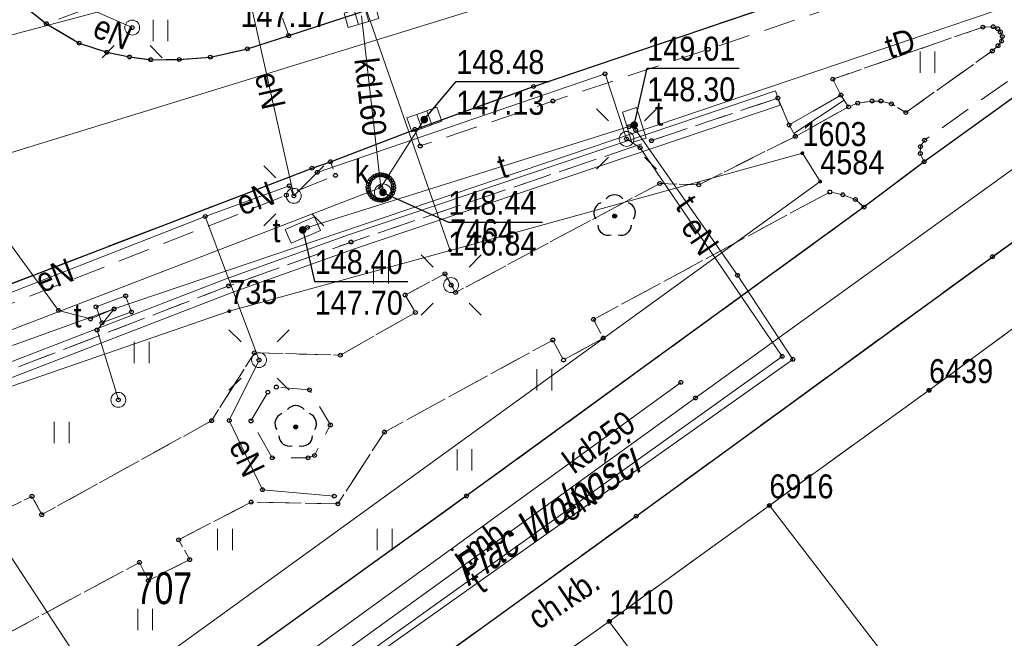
# Model space of a CAD drawing. Header units: metres. Extents: x 5548743 to 5556416, y 5707500 to 5714000.
# Tile 218 of 244: x 5554460 to 5554506, y 5710511 to 5710540. Entities that reach past the tile are written whole.
import ezdxf
from ezdxf.enums import TextEntityAlignment as Align

# ---------------------------------------------------------------- set-up
doc = ezdxf.new("R2010")
doc.units = ezdxf.units.M
for name, pattern in [('1.5_0.75', [2.25, 1.5, -0.75]), ('2.25_0.75', [3, 2.25, -0.75]), ('219-1000', [0])]:
    doc.linetypes.add(name, pattern=pattern)
doc.layers.get('0').update_dxf_attribs({"color": 2, "lineweight": 5})
doc.styles.get("Standard").update_dxf_attribs({"font": 'Working1250', "width": 0.75})
doc.linetypes.add('otdn_1000', pattern='A,7,0,[21,ksztalty.shx,S=0.7,R=0,X=0,Y=0]', length=7)

# ---------------------------------------------------------------- blocks, each defined once
blk = doc.blocks.new('203')
at = {"linetype": 'Continuous', "lineweight": 0}
h = blk.add_hatch(color=0, dxfattribs=at)
edge = h.paths.add_edge_path()
edge.add_arc((0, 0), 0.09, 0, 360)
blk = doc.blocks.new('OP021')
at = {"linetype": 'Continuous', "lineweight": 13}
h = blk.add_hatch(color=0, dxfattribs=at)
edge = h.paths.add_edge_path()
edge.add_arc((0, 0), 0.1, 0, 360)
at = {"color": 0, "linetype": 'Continuous', "lineweight": -3}
for centre, start, end in [((0, 0.5), 38.316, 141.684), ((-0.476, 0.154), 110.388, 213.756), ((0.476, 0.154), 326.244, 69.612), ((-0.294, -0.404), 182.272, 285.64), ((0.294, -0.404), 254.36, 357.728), ((0.294, -0.404), 254.36, 357.728)]:
    blk.add_arc(centre, 0.5, start, end, dxfattribs=at)
blk = doc.blocks.new('SM01')
at = {"color": 0, "linetype": 'Continuous', "lineweight": 13}
for p, q in [((-0.848, 0.848), (-1.414, 1.414)), ((0.849, 0.848), (1.414, 1.414)), ((-0.848, -0.849), (-1.414, -1.414)), ((0.849, -0.849), (1.414, -1.414))]:
    blk.add_line(p, q, dxfattribs=at)
blk.add_circle((0, 0), 0.35, dxfattribs=at)
blk = doc.blocks.new('US20')
at = {"color": 0, "linetype": 'Continuous', "lineweight": 13}
for p, q in [((-0.75, -0.35), (-0.75, 0.35)), ((-0.75, 0.35), (0.75, 0.35)), ((0.75, -0.35), (0.75, 0.35)), ((-0.75, -0.35), (0.75, -0.35))]:
    blk.add_line(p, q, dxfattribs=at)
blk = doc.blocks.new('PW01')
at = {"linetype": 'Continuous', "lineweight": 13}
h = blk.add_hatch(color=0, dxfattribs=at)
edge = h.paths.add_edge_path()
edge.add_arc((0, 0), 0.18, 0, 360)
blk = doc.blocks.new('TU04')
at = {"color": 0, "linetype": 'Continuous', "lineweight": 13}
for p, q in [((0, 0), (0, 1)), ((0.7, 0), (0.7, 1))]:
    blk.add_line(p, q, dxfattribs=at)
blk = doc.blocks.new('US15')
at = {"color": 0, "linetype": 'Continuous', "lineweight": 13}
blk.add_circle((0, 0), 0.35, dxfattribs=at)
blk = doc.blocks.new('US05')
at = {"color": 0, "linetype": 'Continuous', "lineweight": 13}
for p, q in [((-0.75, -0.35), (-0.75, 0.35)), ((-0.75, 0.35), (-0.25, 0.35)), ((-0.25, -0.35), (-0.25, 0.35)), ((-0.25, 0.35), (0.25, 0.35)), ((0.25, -0.35), (0.25, 0.35)), ((0.25, 0.35), (0.75, 0.35)), ((0.75, -0.35), (0.75, 0.35)), ((-0.75, -0.35), (-0.25, -0.35)), ((-0.25, -0.35), (0.25, -0.35)), ((0.25, -0.35), (0.75, -0.35))]:
    blk.add_line(p, q, dxfattribs=at)
blk = doc.blocks.new('US22')
at = {"color": 0, "linetype": 'Continuous', "lineweight": 0}
blk.add_circle((0, 0), 0.4, dxfattribs=at)
blk = doc.blocks.new('PIKIETAW1891')
at = {"color": 0}
blk.add_circle((0, 0), 0.09, dxfattribs=at)

msp = doc.modelspace()

# ---------------------------------------------------------------- linework, layer by layer
at = {"layer": '218-kontur użytku gruntowego', "color": 3, "linetype": 'CONTINUOUS', "lineweight": 18, "flags": 128}
for points in [[(5554496.29, 5710533.81), (5554479.74, 5710529.25)], [(5554479.74, 5710529.25), (5554496.29, 5710533.81)], [(5554497.13, 5710532.48), (5554496.29, 5710533.81)], [(5554496.29, 5710533.81), (5554497.13, 5710532.48)], [(5554450.01, 5710498.41), (5554497.13, 5710532.48)], [(5554497.13, 5710532.48), (5554450.01, 5710498.41)], [(5554479.74, 5710529.25), (5554469.37, 5710526.39)], [(5554469.37, 5710526.39), (5554479.74, 5710529.25)], [(5554509.44, 5710527.98), (5554502.24, 5710522.68)], [(5554502.24, 5710522.68), (5554509.44, 5710527.98)], [(5554469.37, 5710526.39), (5554455.19, 5710521.51)], [(5554455.19, 5710521.51), (5554469.37, 5710526.39)], [(5554502.24, 5710522.68), (5554494.74, 5710517.27)], [(5554494.74, 5710517.27), (5554502.24, 5710522.68)], [(5554494.74, 5710517.27), (5554487.22, 5710511.83)], [(5554487.22, 5710511.83), (5554494.74, 5710517.27)], [(5554487.22, 5710511.83), (5554478.92, 5710505.94)], [(5554478.92, 5710505.94), (5554487.22, 5710511.83)]]:
    msp.add_lwpolyline(points, dxfattribs=at)
at = {"layer": '219-działka ewidencyjna', "color": 7, "linetype": '219-1000', "lineweight": 18, "flags": 128}
for points in [[(5554473.56, 5710547.01), (5554479.74, 5710529.25)], [(5554496.29, 5710533.81), (5554479.74, 5710529.25)], [(5554496.29, 5710533.81), (5554497.13, 5710532.48)], [(5554497.13, 5710532.48), (5554450.01, 5710498.41)], [(5554469.37, 5710526.39), (5554479.74, 5710529.25)], [(5554509.44, 5710527.98), (5554502.24, 5710522.68)], [(5554469.37, 5710526.39), (5554455.19, 5710521.51)], [(5554502.24, 5710522.68), (5554494.74, 5710517.27)], [(5554494.74, 5710517.27), (5554487.22, 5710511.83)], [(5554494.74, 5710517.27), (5554503.66, 5710505.67)], [(5554487.22, 5710511.83), (5554478.92, 5710505.94)], [(5554487.22, 5710511.83), (5554492.17, 5710505.18)]]:
    msp.add_lwpolyline(points, dxfattribs=at)
at = {"layer": 'chodnik', "color": 7, "linetype": '1.5_0.75', "lineweight": 18, "flags": 128}
for points in [[(5554443.41, 5710483.75), (5554443.48, 5710483.32), (5554444.89, 5710481.41), (5554456.15, 5710489.37), (5554463.92, 5710495.09), (5554471.81, 5710500.87), (5554478.92, 5710505.94), (5554487.22, 5710511.83), (5554494.74, 5710517.27), (5554502.24, 5710522.68), (5554509.44, 5710527.98), (5554517.53, 5710533.78), (5554523.91, 5710538.26), (5554526.95, 5710540.3), (5554530.39, 5710542.48), (5554529.99, 5710543.17), (5554531.67, 5710544.37), (5554540.15, 5710548.3), (5554542.17, 5710544.15), (5554543.16, 5710544.62), (5554541.6, 5710547.89), (5554545.78, 5710549.93), (5554545.46, 5710550.59), (5554552.12, 5710553.48), (5554553.39, 5710550.56), (5554546.96, 5710547.54), (5554547.39, 5710546.68), (5554550.44, 5710548.15), (5554556.72, 5710551.2), (5554557.91, 5710550.65), (5554560.57, 5710542.33), (5554562.25, 5710537.06), (5554562.95, 5710534.86), (5554564.19, 5710535.17), (5554563.68, 5710537.46), (5554563.06, 5710540.12), (5554562.14, 5710542.87), (5554557.72, 5710555.64), (5554557.27, 5710556.62), (5554556.75, 5710557.41), (5554555.64, 5710558.2), (5554554.78, 5710558.61), (5554553.78, 5710558.9), (5554553.05, 5710558.68), (5554534.16, 5710549.88), (5554521.64, 5710540.81), (5554505.22, 5710528.95), (5554488.48, 5710516.77), (5554467.28, 5710501.44), (5554443.47, 5710484.11)], [(5554428.68, 5710510.32), (5554428.71, 5710509.3), (5554428.85, 5710508.67), (5554429.18, 5710508.02), (5554431.12, 5710505.17), (5554431.32, 5710505.12), (5554431.07, 5710506.29), (5554431.03, 5710507.25), (5554431.24, 5710508.44), (5554431.65, 5710509.37), (5554432.29, 5710510.32), (5554433.29, 5710511.27), (5554434, 5710511.81), (5554444.33, 5710517.21), (5554446.4, 5710513.15), (5554444.44, 5710509.96), (5554443.56, 5710510), (5554443.1, 5710510.82), (5554441.95, 5710510.8), (5554441.42, 5710509.98), (5554440.44, 5710509.96), (5554439.99, 5710509.05), (5554440.34, 5710508.14), (5554439.92, 5710507.26), (5554440.52, 5710506.42), (5554441.51, 5710506.3), (5554441.99, 5710505.52), (5554443.06, 5710505.47), (5554444.6, 5710506.4), (5554445.11, 5710507), (5554446.04, 5710505.19), (5554445.25, 5710505.1), (5554444.66, 5710504.35), (5554443.68, 5710504.28), (5554443.05, 5710503.38), (5554443.6, 5710502.46), (5554443.17, 5710501.64), (5554443.67, 5710500.76), (5554444.68, 5710500.67), (5554445.14, 5710499.85), (5554446.21, 5710499.93), (5554446.83, 5710500.71), (5554447.76, 5710500.74), (5554448.26, 5710501.67), (5554447.82, 5710502.52), (5554448.35, 5710503.32), (5554451.99, 5710503.2), (5554454.86, 5710499.22), (5554457.35, 5710501.07), (5554454.72, 5710504.86), (5554456.51, 5710508.06), (5554456.13, 5710508.89), (5554456.44, 5710509.78), (5554456.55, 5710509.97), (5554465.15, 5710514.6), (5554465.57, 5710513.75), (5554467.51, 5710514.73), (5554466.99, 5710515.66), (5554470.4, 5710517.43), (5554474.47, 5710517.35), (5554476.66, 5710520.72), (5554484.57, 5710525.04), (5554485.07, 5710524.1), (5554486.93, 5710525.13), (5554486.48, 5710526.01), (5554497.58, 5710531.99), (5554498.19, 5710531.86), (5554498.78, 5710531.64), (5554499.18, 5710531.28), (5554502.01, 5710533.41), (5554501.83, 5710533.8), (5554501.84, 5710534.12), (5554502.03, 5710534.42), (5554509.05, 5710539.4), (5554508.94, 5710540.48), (5554508.06, 5710540.87), (5554508.43, 5710541.64), (5554507.85, 5710542.54), (5554506.95, 5710542.6), (5554506.5, 5710543.63), (5554491.87, 5710538.69), (5554484.57, 5710536.26), (5554478.34, 5710534.15), (5554478.09, 5710534.93), (5554474.12, 5710533.41), (5554474.36, 5710532.77), (5554472.05, 5710531.84), (5554446.11, 5710521.62), (5554445.81, 5710522.28), (5554442.07, 5710520.41), (5554442.42, 5710519.81), (5554435.85, 5710516.32), (5554433.79, 5710515.24), (5554429.41, 5710512.9), (5554429.18, 5710512.41), (5554428.8, 5710511.3)], [(5554449.19, 5710514.61), (5554447.05, 5710518.61), (5554450.52, 5710520.17), (5554455.98, 5710522.44), (5554469.34, 5710527.58), (5554475.09, 5710529.64), (5554489.2, 5710534.4), (5554495.14, 5710536.4), (5554495.67, 5710535.14), (5554498.1, 5710536.54), (5554497.72, 5710537.29), (5554504.77, 5710539.73), (5554505.25, 5710539.75), (5554505.46, 5710539.66), (5554505.59, 5710539.5), (5554505.68, 5710539.29), (5554505.64, 5710539.07), (5554505.48, 5710538.86), (5554505.21, 5710538.61), (5554501.15, 5710535.72), (5554500.47, 5710536.13), (5554499.98, 5710536.26), (5554499.57, 5710536.26), (5554498.89, 5710536.16), (5554498.46, 5710535.99), (5554495.96, 5710534.6), (5554491.42, 5710532.33), (5554489.59, 5710532.39), (5554480, 5710527.27), (5554479.5, 5710528.15), (5554477.63, 5710527.15), (5554478.11, 5710526.33), (5554474.59, 5710524.33), (5554470.55, 5710524.44), (5554468.54, 5710521.25), (5554460.56, 5710516.84), (5554460.1, 5710517.7), (5554458.18, 5710516.77), (5554458.65, 5710515.83), (5554454.47, 5710513.6), (5554454.27, 5710513.7), (5554453.35, 5710513.75), (5554452.88, 5710514.57)], [(5554470.39, 5710521.24), (5554471.18, 5710522.59), (5554471.58, 5710522.83), (5554473.14, 5710522.7), (5554474.12, 5710521.05), (5554473.37, 5710519.62), (5554473.07, 5710519.51), (5554471.39, 5710519.51)]]:
    msp.add_lwpolyline(points, close=True, dxfattribs=at)
at = {"layer": 'jezdnia', "color": 7, "linetype": '2.25_0.75', "lineweight": 18, "flags": 128}
for points in [[(5554412.43, 5710514.29), (5554408.24, 5710510.92), (5554418.66, 5710508.44), (5554419.59, 5710509.15), (5554420.38, 5710509.5), (5554421.46, 5710509.6), (5554422.36, 5710509.47), (5554423.16, 5710509.24), (5554423.89, 5710508.85), (5554424.46, 5710508.45), (5554428.69, 5710502.64), (5554439.05, 5710488.34), (5554439.27, 5710487.75), (5554439.32, 5710487.1), (5554439.14, 5710486.55), (5554438.1, 5710485.76), (5554437.65, 5710485.71), (5554436.85, 5710485.85), (5554441.68, 5710479.01), (5554444.19, 5710480.86), (5554442.45, 5710483.36), (5554443.47, 5710484.11), (5554467.28, 5710501.44), (5554488.48, 5710516.77), (5554505.22, 5710528.95), (5554521.64, 5710540.81), (5554534.16, 5710549.88), (5554542.28, 5710555.84), (5554542.73, 5710556.08), (5554548.69, 5710558.31), (5554550.14, 5710558.79), (5554550.8, 5710559.03), (5554551.51, 5710559.12), (5554552.37, 5710559.08), (5554553.78, 5710558.9), (5554554.78, 5710558.61), (5554555.64, 5710558.2), (5554556.75, 5710557.41), (5554557.27, 5710556.62), (5554557.72, 5710555.64), (5554562.19, 5710557.43), (5554562.14, 5710560.52), (5554558, 5710570.33), (5554557.22, 5710570.54), (5554556.66, 5710571.02), (5554556.14, 5710571.5), (5554555.73, 5710572.18), (5554551.34, 5710570.77), (5554551.5, 5710569.95), (5554551.48, 5710569.22), (5554551.26, 5710568.27), (5554550.9, 5710567.4), (5554550.49, 5710566.63), (5554550, 5710565.93), (5554549.32, 5710565.24), (5554547.89, 5710564.5), (5554545.11, 5710563.32), (5554541.28, 5710561.94), (5554534.34, 5710559.41), (5554531.12, 5710560.98), (5554521.77, 5710557.63), (5554514.14, 5710555.67), (5554512.15, 5710552.94), (5554509.31, 5710551.99), (5554508.96, 5710551.99), (5554508.15, 5710552.25), (5554507.64, 5710552.54), (5554506.95, 5710553.08), (5554506.33, 5710553.74), (5554505.62, 5710554.6), (5554504.27, 5710557.08), (5554503.76, 5710559.81), (5554500.07, 5710560.85), (5554495.64, 5710558.86), (5554496.41, 5710557.66), (5554496.92, 5710556.29), (5554497.23, 5710555.1), (5554497.4, 5710553.9), (5554497.47, 5710552.1), (5554497.29, 5710550.89), (5554497.03, 5710549.78), (5554496.59, 5710548.91), (5554496.04, 5710547.96), (5554495.73, 5710547.56), (5554494.8, 5710547.25), (5554491.67, 5710548.63), (5554486.93, 5710547.1), (5554485.39, 5710546.56), (5554480.26, 5710544.86), (5554478.27, 5710541.32), (5554476.06, 5710540.6), (5554472.16, 5710539.33), (5554470.22, 5710538.71), (5554468.48, 5710538.32), (5554467.02, 5710538.21), (5554465.68, 5710538.2), (5554464.68, 5710538.33), (5554463.62, 5710538.55), (5554462.32, 5710538.98), (5554460.78, 5710539.89), (5554459.64, 5710540.79), (5554459.04, 5710541.45), (5554456.35, 5710545.55), (5554450.55, 5710542.97), (5554450.88, 5710541.78), (5554451.08, 5710540.23), (5554451.01, 5710538.73), (5554450.66, 5710537.42), (5554450.07, 5710535.93), (5554449.39, 5710534.73), (5554448.6, 5710533.68), (5554447.4, 5710532.83), (5554442.88, 5710530.78), (5554440.1, 5710529.43), (5554437.5, 5710528.21), (5554433.01, 5710525.89), (5554428.59, 5710523.58), (5554424.16, 5710521.11), (5554422.19, 5710520.04), (5554421.57, 5710519.67), (5554417.2, 5710517.18), (5554414.65, 5710515.66)], [(5554428.71, 5710509.3), (5554428.68, 5710510.32), (5554428.8, 5710511.3), (5554429.18, 5710512.41), (5554429.41, 5710512.9), (5554429.89, 5710513.58), (5554430.34, 5710514.03), (5554432.33, 5710515.38), (5554437.11, 5710517.92), (5554442.07, 5710520.41), (5554445.81, 5710522.28), (5554447.94, 5710523.14), (5554451.04, 5710524.57), (5554456.41, 5710526.65), (5554473.26, 5710533.11), (5554474.12, 5710533.41), (5554478.09, 5710534.93), (5554483.66, 5710536.94), (5554498.64, 5710542.03), (5554516.16, 5710548.01), (5554516.93, 5710548), (5554517.64, 5710547.84), (5554518.12, 5710547.63), (5554518.49, 5710547.33), (5554518.69, 5710546.82), (5554518.62, 5710546.31), (5554518.49, 5710545.68), (5554518.25, 5710545.11), (5554502.01, 5710533.41), (5554499.18, 5710531.28), (5554480.51, 5710517.72), (5554457.35, 5710501.07), (5554454.86, 5710499.22), (5554446.83, 5710493.37), (5554446.13, 5710492.94), (5554445.39, 5710492.65), (5554444.53, 5710492.46), (5554443.54, 5710492.36), (5554442.75, 5710492.37), (5554441.95, 5710492.65), (5554440.44, 5710493.3), (5554439.31, 5710494.14), (5554438.58, 5710494.97), (5554431.32, 5710505.12), (5554431.12, 5710505.17), (5554429.18, 5710508.02), (5554428.85, 5710508.67)]]:
    msp.add_lwpolyline(points, close=True, dxfattribs=at)
at = {"layer": 'komora podziemna', "color": 34, "linetype": 'CONTINUOUS', "lineweight": 18, "flags": 128}
msp.add_lwpolyline([(5554476.07, 5710531.77), (5554475.99, 5710531.87), (5554475.93, 5710531.98), (5554475.9, 5710532.1), (5554475.89, 5710532.22), (5554475.91, 5710532.35), (5554475.95, 5710532.46), (5554476.02, 5710532.57), (5554476.11, 5710532.66), (5554476.21, 5710532.73), (5554476.33, 5710532.78), (5554476.45, 5710532.8), (5554476.58, 5710532.79), (5554476.7, 5710532.76), (5554476.81, 5710532.71), (5554476.91, 5710532.63), (5554476.99, 5710532.53), (5554477.05, 5710532.42), (5554477.08, 5710532.3), (5554477.09, 5710532.18), (5554477.07, 5710532.05), (5554477.03, 5710531.94), (5554476.96, 5710531.83), (5554476.87, 5710531.74), (5554476.77, 5710531.67), (5554476.65, 5710531.62), (5554476.53, 5710531.6), (5554476.4, 5710531.61), (5554476.28, 5710531.64), (5554476.17, 5710531.69)], close=True, dxfattribs=at)
at = {"layer": 'krawężnik', "color": 7, "linetype": 'CONTINUOUS', "lineweight": 25, "flags": 128}
for points in [[(5554444.89, 5710481.41), (5554444.19, 5710480.86), (5554442.45, 5710483.36), (5554443.47, 5710484.11), (5554467.28, 5710501.44), (5554488.48, 5710516.77), (5554505.22, 5710528.95), (5554521.64, 5710540.81), (5554534.16, 5710549.88), (5554542.28, 5710555.84), (5554542.73, 5710556.08), (5554548.69, 5710558.31), (5554550.14, 5710558.79), (5554550.8, 5710559.03), (5554551.51, 5710559.12), (5554552.37, 5710559.08), (5554553.78, 5710558.9), (5554554.78, 5710558.61), (5554555.64, 5710558.2), (5554556.75, 5710557.41), (5554557.27, 5710556.62), (5554557.72, 5710555.64)], [(5554428.68, 5710510.32), (5554428.8, 5710511.3), (5554429.18, 5710512.41), (5554429.41, 5710512.9), (5554429.89, 5710513.58), (5554430.34, 5710514.03), (5554432.33, 5710515.38), (5554437.11, 5710517.92), (5554442.07, 5710520.41), (5554445.81, 5710522.28), (5554447.94, 5710523.14), (5554451.04, 5710524.57), (5554456.41, 5710526.65), (5554473.26, 5710533.11), (5554474.12, 5710533.41), (5554478.09, 5710534.93), (5554483.66, 5710536.94), (5554498.64, 5710542.03), (5554516.16, 5710548.01)], [(5554518.25, 5710545.11), (5554502.01, 5710533.41), (5554499.18, 5710531.28), (5554480.51, 5710517.72), (5554457.35, 5710501.07)], [(5554459.64, 5710540.79), (5554460.78, 5710539.89), (5554462.32, 5710538.98), (5554463.62, 5710538.55), (5554464.68, 5710538.33), (5554465.68, 5710538.2), (5554467.02, 5710538.21), (5554468.48, 5710538.32), (5554470.22, 5710538.71), (5554472.16, 5710539.33), (5554476.06, 5710540.6)]]:
    msp.add_lwpolyline(points, dxfattribs=at)
at = {"layer": 'przewód elektroenergetyczny podziemny', "color": 1, "linetype": 'CONTINUOUS', "lineweight": 18, "flags": 128}
for points in [[(5554470.04, 5710542.38), (5554463.17, 5710540.43), (5554447.43, 5710536.26)], [(5554472.4, 5710531.81), (5554470.04, 5710542.38)], [(5554463.17, 5710540.43), (5554464.81, 5710539.71)], [(5554495.34, 5710524.27), (5554488.67, 5710534.07), (5554488.03, 5710534.48), (5554487.02, 5710537.54), (5554473.5, 5710532.91), (5554472.4, 5710531.81)], [(5554472.4, 5710531.81), (5554472.19, 5710532.28), (5554468.24, 5710530.84)], [(5554441.21, 5710518.73), (5554442.08, 5710517.22), (5554448.72, 5710520.16), (5554447.94, 5710522.91), (5554468.24, 5710530.84)], [(5554468.24, 5710530.84), (5554470.77, 5710524.1), (5554469.37, 5710521.26), (5554470.93, 5710518.01), (5554474.3, 5710517.71)], [(5554449.63, 5710491.59), (5554456.84, 5710496.68), (5554471.46, 5710507.19), (5554495.34, 5710524.27)]]:
    msp.add_lwpolyline(points, dxfattribs=at)
at = {"layer": 'przewód kanalizacyjny', "color": 34, "linetype": 'CONTINUOUS', "lineweight": 18, "flags": 128}
for points in [[(5554475.58, 5710540.26), (5554476.49, 5710532.2)], [(5554478.53, 5710535.39), (5554476.49, 5710532.2)], [(5554430.94, 5710510.08), (5554437.1, 5710515.57), (5554446.82, 5710520.78), (5554476.49, 5710532.2)], [(5554427.48, 5710507.46), (5554436.43, 5710495.7), (5554438.67, 5710497.03), (5554439.81, 5710495.23), (5554440.65, 5710493.91), (5554443.63, 5710489.11), (5554469.09, 5710507.45), (5554490.58, 5710523.05)]]:
    msp.add_lwpolyline(points, dxfattribs=at)
at = {"layer": 'przewód telekomunikacyjny podziemny', "color": 30, "linetype": 'CONTINUOUS', "lineweight": 18, "flags": 128}
for points in [[(5554463.96, 5710526.5), (5554462.85, 5710526.03), (5554461.35, 5710526.43), (5554450.63, 5710541.17), (5554432.61, 5710568.64), (5554418.97, 5710587.2), (5554405.21, 5710606.55), (5554390.24, 5710627.44), (5554367.89, 5710656.4), (5554350.5, 5710678.99), (5554328.33, 5710708.59)], [(5554374.01, 5710454.75), (5554369.95, 5710464.56), (5554368.86, 5710465.36), (5554380.31, 5710483.95), (5554389.55, 5710494.24), (5554395.67, 5710499.5), (5554427.9, 5710522.38), (5554455.78, 5710532.81), (5554483.92, 5710541.5), (5554524.38, 5710553.96), (5554539.21, 5710559.79), (5554555.97, 5710566.98), (5554585.2, 5710580.72), (5554598.19, 5710584.52), (5554607.28, 5710586.33), (5554615.01, 5710584.66), (5554643.84, 5710573.06)], [(5554463.96, 5710526.5), (5554509.61, 5710541.95), (5554538.34, 5710551.3)], [(5554495.84, 5710524.13), (5554493.24, 5710528.08), (5554488.46, 5710534.89), (5554488.39, 5710535.13), (5554488.15, 5710535.06), (5554473.04, 5710530.32), (5554472.82, 5710530.21)], [(5554435.86, 5710515.77), (5554453.88, 5710522.82), (5554458.1, 5710524.46), (5554459.32, 5710524.83), (5554463.96, 5710526.5)], [(5554463.96, 5710526.5), (5554463.16, 5710525.51), (5554464.16, 5710522.23)], [(5554450.27, 5710491.85), (5554495.84, 5710524.13)], [(5554453.88, 5710522.82), (5554469.42, 5710499.12)]]:
    msp.add_lwpolyline(points, dxfattribs=at)
at = {"layer": 'przewód wodociągowy', "color": 5, "linetype": 'CONTINUOUS', "lineweight": 18, "flags": 128}
msp.add_lwpolyline([(5554556.04, 5710561.88), (5554535.46, 5710553.29), (5554511.24, 5710536.47), (5554507.09, 5710533.72), (5554491.27, 5710522.32), (5554469.63, 5710506.69), (5554453.15, 5710494.76)], dxfattribs=at)
at = {"layer": 'rzedna-Atr2', "color": 7, "flags": 128}
for points in [[(5554488.39, 5710535.13), (5554489, 5710537.81), (5554493.323, 5710537.81)], [(5554478.53, 5710535.39), (5554480.03, 5710537.18), (5554484.408, 5710537.18)], [(5554476.59, 5710531.97), (5554479.66, 5710530.57), (5554484.086, 5710530.57)], [(5554472.82, 5710530.21), (5554473.38, 5710527.79), (5554477.75, 5710527.79)]]:
    msp.add_lwpolyline(points, dxfattribs=at)
at = {"layer": 'schody w ciągu komunikacyjnym', "color": 7, "linetype": 'CONTINUOUS', "lineweight": 18, "flags": 128}
msp.add_lwpolyline([(5554498.46, 5710535.99), (5554498.1, 5710536.54), (5554495.67, 5710535.14), (5554495.96, 5710534.6)], close=True, dxfattribs=at)
msp.add_lwpolyline([(5554498.26, 5710536.295), (5554495.886, 5710534.738)], dxfattribs=at)
at = {"layer": 'trawnik', "color": 7, "linetype": '1.5_0.75', "lineweight": 18, "flags": 128}
for points in [[(5554460.78, 5710539.89), (5554462.32, 5710538.98), (5554463.62, 5710538.55), (5554464.68, 5710538.33), (5554465.68, 5710538.2), (5554467.02, 5710538.21), (5554468.48, 5710538.32), (5554470.22, 5710538.71), (5554472.16, 5710539.33), (5554470.68, 5710543.52)], [(5554497.72, 5710537.29), (5554498.1, 5710536.54), (5554498.46, 5710535.99), (5554498.89, 5710536.16), (5554499.57, 5710536.26), (5554499.98, 5710536.26), (5554500.47, 5710536.13), (5554501.15, 5710535.72), (5554505.21, 5710538.61), (5554505.48, 5710538.86), (5554505.64, 5710539.07), (5554505.68, 5710539.29), (5554505.59, 5710539.5), (5554505.46, 5710539.66), (5554505.25, 5710539.75), (5554504.77, 5710539.73)], [(5554495.14, 5710536.4), (5554489.2, 5710534.4), (5554475.09, 5710529.64), (5554469.34, 5710527.58), (5554455.98, 5710522.44), (5554450.52, 5710520.17), (5554447.05, 5710518.61), (5554449.19, 5710514.61), (5554452.88, 5710514.57), (5554453.35, 5710513.75), (5554454.27, 5710513.7), (5554454.47, 5710513.6), (5554458.65, 5710515.83), (5554458.18, 5710516.77), (5554460.1, 5710517.7), (5554460.56, 5710516.84), (5554468.54, 5710521.25), (5554470.55, 5710524.44), (5554474.59, 5710524.33), (5554478.11, 5710526.33), (5554477.63, 5710527.15), (5554479.5, 5710528.15), (5554480, 5710527.27), (5554489.59, 5710532.39), (5554491.42, 5710532.33), (5554495.96, 5710534.6), (5554495.67, 5710535.14)], [(5554457.35, 5710501.07), (5554480.51, 5710517.72), (5554499.18, 5710531.28), (5554498.78, 5710531.64), (5554498.19, 5710531.86), (5554497.58, 5710531.99), (5554486.48, 5710526.01), (5554486.93, 5710525.13), (5554485.07, 5710524.1), (5554484.57, 5710525.04), (5554476.66, 5710520.72), (5554474.47, 5710517.35), (5554470.4, 5710517.43), (5554466.99, 5710515.66), (5554467.51, 5710514.73), (5554465.57, 5710513.75), (5554465.15, 5710514.6), (5554456.55, 5710509.97), (5554456.44, 5710509.78), (5554456.13, 5710508.89), (5554456.51, 5710508.06), (5554454.72, 5710504.86)]]:
    msp.add_lwpolyline(points, close=True, dxfattribs=at)
at = {"layer": 'właz do komory lub kanału', "color": 7, "linetype": 'CONTINUOUS', "lineweight": 18, "flags": 128}
msp.add_lwpolyline([(5554464.78, 5710526.36), (5554463.39, 5710525.85), (5554463.11, 5710526.6), (5554464.5, 5710527.11)], close=True, dxfattribs=at)
at = {"layer": 'ściana oporowa (linia)', "color": 0, "lineweight": 18}
for p, q in [((5554489.088, 5710534.732), (5554495.028, 5710536.732)), ((5554495.028, 5710536.732), (5554495.14, 5710536.4)), ((5554474.975, 5710529.971), (5554489.088, 5710534.732)), ((5554469.218, 5710527.908), (5554474.975, 5710529.971)), ((5554455.85, 5710522.765), (5554469.218, 5710527.908))]:
    msp.add_line(p, q, dxfattribs=at)
at = {"layer": 'ściana oporowa (linia)', "color": 0, "linetype": 'otdn_1000', "lineweight": 18}
for p, q in [((5554489.312, 5710534.068), (5554495.252, 5710536.068)), ((5554495.252, 5710536.068), (5554495.14, 5710536.4)), ((5554475.205, 5710529.309), (5554489.312, 5710534.068)), ((5554469.462, 5710527.252), (5554475.205, 5710529.309)), ((5554456.11, 5710522.115), (5554469.462, 5710527.252))]:
    msp.add_line(p, q, dxfattribs=at)

# ---------------------------------------------------------------- block references
at = {"layer": '203-punkt graniczny', "color": 7, "linetype": 'CONTINUOUS', "lineweight": 18}
for p in [(5554496.29, 5710533.81), (5554497.13, 5710532.48), (5554479.74, 5710529.25), (5554469.37, 5710526.39), (5554502.24, 5710522.68), (5554494.74, 5710517.27), (5554487.22, 5710511.83)]:
    msp.add_blockref('203', p, dxfattribs=at)
at = {"layer": 'drzewo liściaste', "color": 94, "linetype": 'CONTINUOUS', "lineweight": 18}
for p in [(5554487.47, 5710530.86), (5554472.49, 5710520.96)]:
    msp.add_blockref('OP021', p, dxfattribs=at)
at = {"layer": 'kratka ściekowa', "color": 34, "linetype": 'CONTINUOUS', "lineweight": 18}
for p, rotation in [((5554475.58, 5710540.26), 16.448), ((5554478.53, 5710535.39), 19.714)]:
    msp.add_blockref('US05', p, dxfattribs=dict(at, rotation=rotation))
at = {"layer": 'latarnia', "color": 7, "linetype": 'CONTINUOUS', "lineweight": 18}
for p in [(5554464.81, 5710539.71), (5554488.03, 5710534.48), (5554472.4, 5710531.81), (5554479.79, 5710527.62), (5554470.77, 5710524.1)]:
    msp.add_blockref('SM01', p, dxfattribs=at)
at = {"layer": 'Punkt roboczy BDOT GESUT K1', "color": 6, "linetype": 'CONTINUOUS', "lineweight": 18}
for p in [(5554460.78, 5710539.89), (5554460.78, 5710539.89), (5554460.78, 5710539.89), (5554464.81, 5710539.71), (5554464.81, 5710539.71), (5554504.77, 5710539.73), (5554504.77, 5710539.73), (5554505.25, 5710539.75), (5554505.25, 5710539.75), (5554472.16, 5710539.33), (5554472.16, 5710539.33), (5554472.16, 5710539.33), (5554505.46, 5710539.66), (5554505.46, 5710539.66), (5554505.59, 5710539.5), (5554505.59, 5710539.5), (5554505.68, 5710539.29), (5554505.68, 5710539.29), (5554462.32, 5710538.98), (5554462.32, 5710538.98), (5554462.32, 5710538.98), (5554505.48, 5710538.86), (5554505.48, 5710538.86), (5554505.64, 5710539.07), (5554505.64, 5710539.07), (5554463.62, 5710538.55), (5554463.62, 5710538.55), (5554463.62, 5710538.55), (5554464.68, 5710538.33), (5554464.68, 5710538.33), (5554464.68, 5710538.33), (5554468.48, 5710538.32), (5554468.48, 5710538.32), (5554468.48, 5710538.32), (5554470.22, 5710538.71), (5554470.22, 5710538.71), (5554470.22, 5710538.71), (5554491.87, 5710538.69), (5554505.21, 5710538.61), (5554505.21, 5710538.61), (5554465.68, 5710538.2), (5554465.68, 5710538.2), (5554465.68, 5710538.2), (5554467.02, 5710538.21), (5554467.02, 5710538.21), (5554467.02, 5710538.21), (5554487.02, 5710537.54), (5554483.66, 5710536.94), (5554483.66, 5710536.94), (5554497.72, 5710537.29), (5554497.72, 5710537.29), (5554498.1, 5710536.54), (5554498.1, 5710536.54), (5554498.1, 5710536.54), (5554484.57, 5710536.26), (5554495.14, 5710536.4), (5554495.14, 5710536.4), (5554495.14, 5710536.4), (5554498.46, 5710535.99), (5554498.46, 5710535.99), (5554498.46, 5710535.99), (5554498.89, 5710536.16), (5554498.89, 5710536.16), (5554499.57, 5710536.26), (5554499.57, 5710536.26), (5554499.98, 5710536.26), (5554499.98, 5710536.26), (5554500.47, 5710536.13), (5554500.47, 5710536.13), (5554501.15, 5710535.72), (5554501.15, 5710535.72), (5554478.53, 5710535.39), (5554478.53, 5710535.39), (5554478.53, 5710535.39), (5554488.15, 5710535.06), (5554488.39, 5710535.13), (5554488.39, 5710535.13), (5554488.39, 5710535.13), (5554495.67, 5710535.14), (5554495.67, 5710535.14), (5554495.67, 5710535.14), (5554478.09, 5710534.93), (5554478.09, 5710534.93), (5554478.09, 5710534.93), (5554488.46, 5710534.89), (5554495.96, 5710534.6), (5554495.96, 5710534.6), (5554495.96, 5710534.6), (5554478.34, 5710534.15), (5554488.03, 5710534.48), (5554488.03, 5710534.48), (5554489.2, 5710534.4), (5554489.2, 5710534.4), (5554489.2, 5710534.4), (5554502.03, 5710534.42), (5554488.67, 5710534.07), (5554501.83, 5710533.8), (5554501.84, 5710534.12), (5554474.12, 5710533.41), (5554474.12, 5710533.41), (5554474.12, 5710533.41), (5554502.01, 5710533.41), (5554502.01, 5710533.41), (5554502.01, 5710533.41), (5554473.26, 5710533.11), (5554473.26, 5710533.11), (5554473.5, 5710532.91), (5554474.36, 5710532.77), (5554476.33, 5710532.78), (5554476.45, 5710532.8), (5554476.58, 5710532.79), (5554476.7, 5710532.76), (5554472.19, 5710532.28), (5554475.91, 5710532.35), (5554475.95, 5710532.46), (5554476.02, 5710532.57), (5554476.11, 5710532.66), (5554476.21, 5710532.73), (5554476.81, 5710532.71), (5554476.91, 5710532.63), (5554476.99, 5710532.53), (5554477.05, 5710532.42), (5554477.08, 5710532.3), (5554489.59, 5710532.39), (5554489.59, 5710532.39), (5554491.42, 5710532.33), (5554491.42, 5710532.33), (5554472.05, 5710531.84), (5554475.89, 5710532.22), (5554475.9, 5710532.1), (5554475.93, 5710531.98), (5554475.99, 5710531.87), (5554476.49, 5710532.2), (5554476.49, 5710532.2), (5554476.49, 5710532.2), (5554476.59, 5710531.97), (5554476.59, 5710531.97), (5554476.96, 5710531.83), (5554477.03, 5710531.94), (5554477.07, 5710532.05), (5554477.09, 5710532.18), (5554497.58, 5710531.99), (5554497.58, 5710531.99), (5554498.19, 5710531.86), (5554498.19, 5710531.86), (5554472.4, 5710531.81), (5554472.4, 5710531.81), (5554472.4, 5710531.81), (5554472.4, 5710531.81), (5554476.07, 5710531.77), (5554476.17, 5710531.69), (5554476.28, 5710531.64), (5554476.4, 5710531.61), (5554476.53, 5710531.6), (5554476.65, 5710531.62), (5554476.77, 5710531.67), (5554476.87, 5710531.74), (5554498.78, 5710531.64), (5554498.78, 5710531.64), (5554499.18, 5710531.28), (5554499.18, 5710531.28), (5554499.18, 5710531.28), (5554499.18, 5710531.28), (5554468.24, 5710530.84), (5554468.24, 5710530.84), (5554468.24, 5710530.84), (5554487.47, 5710530.86), (5554472.82, 5710530.21), (5554472.82, 5710530.21), (5554472.82, 5710530.21), (5554473.04, 5710530.32), (5554475.09, 5710529.64), (5554475.09, 5710529.64), (5554475.09, 5710529.64), (5554505.22, 5710528.95), (5554505.22, 5710528.95), (5554505.22, 5710528.95), (5554479.5, 5710528.15), (5554479.5, 5710528.15), (5554493.24, 5710528.08), (5554469.34, 5710527.58), (5554469.34, 5710527.58), (5554469.34, 5710527.58), (5554479.79, 5710527.62), (5554479.79, 5710527.62), (5554480, 5710527.27), (5554480, 5710527.27), (5554464.5, 5710527.11), (5554477.63, 5710527.15), (5554477.63, 5710527.15), (5554461.35, 5710526.43), (5554463.11, 5710526.6), (5554463.96, 5710526.5), (5554463.96, 5710526.5), (5554463.96, 5710526.5), (5554463.96, 5710526.5), (5554464.78, 5710526.36), (5554478.11, 5710526.33), (5554478.11, 5710526.33), (5554462.85, 5710526.03), (5554463.39, 5710525.85), (5554486.48, 5710526.01), (5554486.48, 5710526.01), (5554463.16, 5710525.51), (5554484.57, 5710525.04), (5554484.57, 5710525.04), (5554486.93, 5710525.13), (5554486.93, 5710525.13), (5554470.55, 5710524.44), (5554470.55, 5710524.44), (5554470.77, 5710524.1), (5554470.77, 5710524.1), (5554474.59, 5710524.33), (5554474.59, 5710524.33), (5554485.07, 5710524.1), (5554485.07, 5710524.1), (5554495.34, 5710524.27), (5554495.34, 5710524.27), (5554495.84, 5710524.13), (5554495.84, 5710524.13), (5554490.58, 5710523.05), (5554471.18, 5710522.59), (5554471.58, 5710522.83), (5554473.14, 5710522.7), (5554502.24, 5710522.68), (5554464.16, 5710522.23), (5554464.16, 5710522.23), (5554491.27, 5710522.32), (5554468.54, 5710521.25), (5554468.54, 5710521.25), (5554469.37, 5710521.26), (5554470.39, 5710521.24), (5554472.49, 5710520.96), (5554474.12, 5710521.05), (5554476.66, 5710520.72), (5554476.66, 5710520.72), (5554471.39, 5710519.51), (5554473.07, 5710519.51), (5554473.37, 5710519.62), (5554470.93, 5710518.01), (5554460.1, 5710517.7), (5554460.1, 5710517.7), (5554474.3, 5710517.71), (5554480.51, 5710517.72), (5554480.51, 5710517.72), (5554480.51, 5710517.72), (5554470.4, 5710517.43), (5554470.4, 5710517.43), (5554474.47, 5710517.35), (5554474.47, 5710517.35), (5554494.74, 5710517.27), (5554460.56, 5710516.84), (5554460.56, 5710516.84), (5554488.48, 5710516.77), (5554488.48, 5710516.77), (5554488.48, 5710516.77), (5554466.99, 5710515.66), (5554466.99, 5710515.66), (5554467.51, 5710514.73), (5554467.51, 5710514.73), (5554465.15, 5710514.6), (5554465.15, 5710514.6), (5554465.57, 5710513.75), (5554465.57, 5710513.75), (5554487.22, 5710511.83)]:
    msp.add_blockref('PIKIETAW1891', p, dxfattribs=at)
at = {"layer": 'rzedna', "color": 7, "linetype": 'CONTINUOUS', "lineweight": 18}
for p in [(5554478.53, 5710535.39), (5554488.39, 5710535.13), (5554476.59, 5710531.97), (5554472.82, 5710530.21)]:
    msp.add_blockref('PW01', p, dxfattribs=at)
at = {"layer": 'szafa telekomunikacyjna lub kontener', "color": 30, "linetype": 'CONTINUOUS', "lineweight": 18}
for p, rotation in [((5554488.39, 5710535.13), 287.14), ((5554472.82, 5710530.21), 23.294)]:
    msp.add_blockref('US20', p, dxfattribs=dict(at, rotation=rotation))
at = {"layer": 'słup przewodów napowietrznych', "color": 7, "linetype": 'CONTINUOUS', "lineweight": 18}
for p in [(5554479.79, 5710527.62), (5554464.16, 5710522.23)]:
    msp.add_blockref('US15', p, dxfattribs=at)
at = {"layer": 'trawnik', "color": 7, "linetype": 'CONTINUOUS', "lineweight": 18}
for p in [(5554465.788, 5710539.079), (5554501.817, 5710537.584), (5554476.149, 5710527.699), (5554464.899, 5710523.949), (5554483.819, 5710522.669), (5554461.149, 5710520.199), (5554480.069, 5710518.919), (5554468.819, 5710515.169), (5554476.319, 5710515.169), (5554465.069, 5710511.419)]:
    msp.add_blockref('TU04', p, dxfattribs=at)
at = {"layer": 'właz do komory lub kanału - okrągły', "color": 7, "linetype": 'CONTINUOUS', "lineweight": 18}
msp.add_blockref('US22', (5554476.59, 5710531.97), dxfattribs=at)

# ---------------------------------------------------------------- texts
at = {"layer": '203-punkt graniczny-Atr103', "color": 7, "width": 0.9}
for s, p in [('1603', (5554496.29, 5710533.81)), ('1603', (5554496.29, 5710533.81)), ('4584', (5554497.13, 5710532.48)), ('4584', (5554497.13, 5710532.48)), ('7464', (5554479.74, 5710529.25)), ('7464', (5554479.74, 5710529.25)), ('735', (5554469.37, 5710526.39)), ('735', (5554469.37, 5710526.39)), ('6439', (5554502.24, 5710522.68)), ('6439', (5554502.24, 5710522.68)), ('6916', (5554494.74, 5710517.27)), ('6916', (5554494.74, 5710517.27)), ('1410', (5554487.22, 5710511.83)), ('1410', (5554487.22, 5710511.83))]:
    msp.add_text(s, height=1.125, dxfattribs=at).set_placement(p, align=Align.BOTTOM_LEFT)
at = {"layer": '211-numer działki ewidencyjnej', "color": 7, "linetype": 'CONTINUOUS', "lineweight": 18, "width": 0.79}
msp.add_text('707', height=1.5, dxfattribs=at).set_placement((5554464.98, 5710514.14), align=Align.TOP_LEFT)
at = {"layer": '994-Nazwa ulicy', "color": 7, "linetype": 'CONTINUOUS', "lineweight": 18, "oblique": 15, "width": 0.79}
msp.add_text('Plac Wolności', height=1.5, rotation=33.799, dxfattribs=at).set_placement((5554480.09, 5710514.02), align=Align.MIDDLE_LEFT)
at = {"layer": 'chodnik-Atr17', "color": 7, "width": 0.9}
msp.add_text('ch.kb.', height=1.125, rotation=34.065, dxfattribs=at).set_placement((5554483.89, 5710511.4))
at = {"layer": 'jezdnia-Atr17', "color": 7, "width": 0.9}
msp.add_text('j.mb.', height=1.125, rotation=35.871, dxfattribs=at).set_placement((5554480.37, 5710514.21))
at = {"layer": 'przewód elektroenergetyczny podziemny-Atr1', "color": 1, "width": 0.9}
msp.add_text('eN', height=1.125, rotation=336.297, dxfattribs=at).set_placement((5554463.33, 5710540.36), align=Align.TOP_LEFT)
for rotation, p in [(282.586, (5554471.11, 5710537.6)), (20.029, (5554469.78, 5710531.4)), (304.239, (5554491, 5710530.65)), (21.338, (5554460.36, 5710527.76)), (295.641, (5554469.83, 5710520.31)), (35.574, (5554485.03, 5710516.9))]:
    msp.add_text('eN', height=1.125, rotation=rotation, dxfattribs=at).set_placement(p, align=Align.MIDDLE_LEFT)
at = {"layer": 'przewód kanalizacyjny-Atr1', "color": 34, "width": 0.9}
for s, rotation, p in [('kd160', 276.441, (5554475.8, 5710538.29)), ('kd250', 35.977, (5554485.23, 5710519.17))]:
    msp.add_text(s, height=1.125, rotation=rotation, dxfattribs=at).set_placement(p, align=Align.MIDDLE_LEFT)
at = {"layer": 'przewód telekomunikacyjny podziemny-Atr1', "color": 30, "width": 0.9}
for s, rotation, p in [('tD', 17.386, (5554500.23, 5710538.77)), ('t', 17.416, (5554482.02, 5710533.14)), ('t', 305.065, (5554490.74, 5710531.64)), ('t', 35.312, (5554480.9, 5710513.55))]:
    msp.add_text(s, height=1.125, rotation=rotation, dxfattribs=at).set_placement(p, align=Align.MIDDLE_LEFT)
at = {"layer": 'rzedna-Atr2', "color": 7, "width": 0.9}
for s, p in [('149.01', (5554489, 5710537.821)), ('148.48', (5554480.03, 5710537.191)), ('148.44', (5554479.66, 5710530.581)), ('148.40', (5554473.38, 5710527.801))]:
    msp.add_text(s, height=1.125, dxfattribs=at).set_placement(p, align=Align.BOTTOM_LEFT)
at = {"layer": 'rzedna-Atr3', "color": 7, "width": 0.9}
for s, p in [('147.17', (5554469.892, 5710539.399)), ('148.30', (5554489, 5710535.909)), ('147.13', (5554480.03, 5710535.279)), ('146.84', (5554479.66, 5710528.669)), ('147.70', (5554473.38, 5710525.889))]:
    msp.add_text(s, height=1.125, dxfattribs=at).set_placement(p, align=Align.BOTTOM_LEFT)
at = {"layer": 'szafa telekomunikacyjna lub kontener-Atr17', "color": 30, "width": 0.9}
for p in [(5554489.37, 5710535.11), (5554471.4, 5710529.63)]:
    msp.add_text('t', height=1.125, dxfattribs=at).set_placement(p)
at = {"layer": 'właz do komory lub kanału - okrągły-Atr17', "color": 7, "width": 0.9}
msp.add_text('k', height=1.125, dxfattribs=at).set_placement((5554475.26, 5710532.39))
at = {"layer": 'właz do komory lub kanału-Atr17', "color": 7, "width": 0.9}
msp.add_text('t', height=1.125, dxfattribs=at).set_placement((5554462.05, 5710525.63))

doc.saveas('drawing.dxf')
